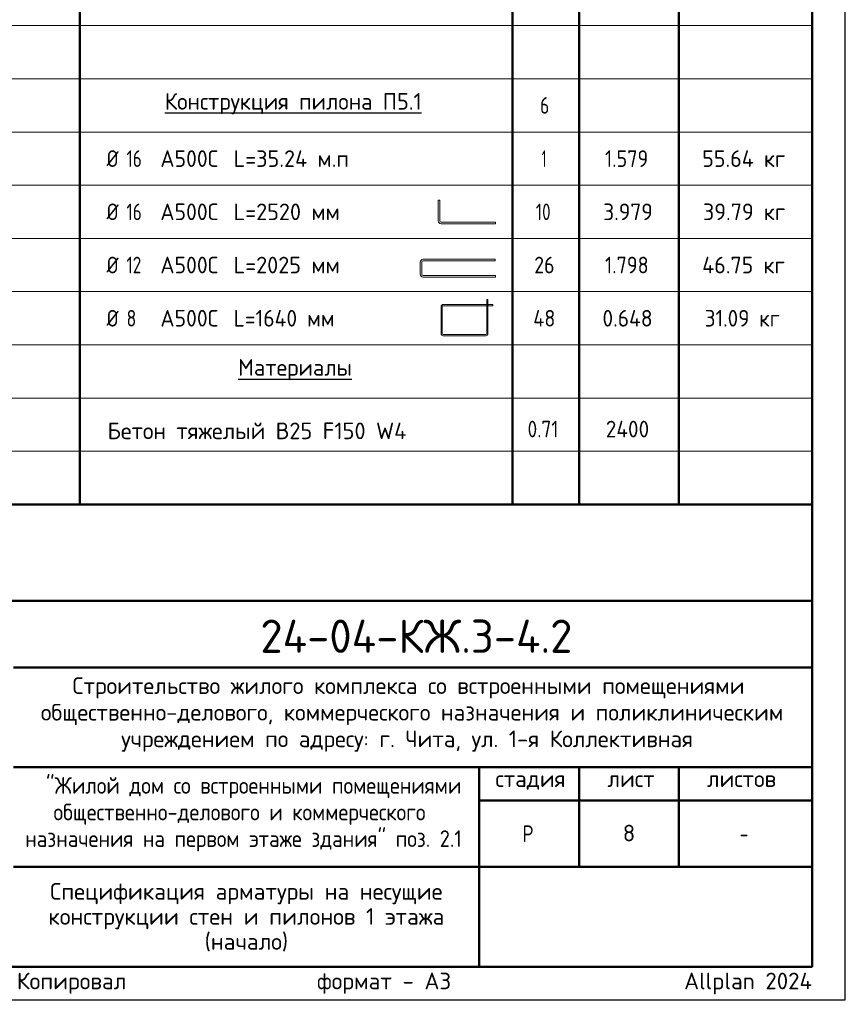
# Model space of a CAD drawing. Header units: millimetres. Extents: x 0 to 42000, y -65 to 29700.
# Tile 3 of 4: x 29594 to 42000, y -65 to 14739. Entities that reach past the tile are written whole.
import ezdxf

# ---------------------------------------------------------------- set-up
doc = ezdxf.new("R2010")
doc.units = ezdxf.units.MM
doc.layers.add('Standard', color=7, linetype='Continuous', lineweight=25)
doc.layers.add('Надписи', color=7, linetype='Continuous', lineweight=25)
doc.styles.add('ISOCPEUR', font='txt')

msp = doc.modelspace()

# ---------------------------------------------------------------- linework, layer by layer
at = {"layer": 'Standard', "color": 7, "linetype": 'Continuous', "lineweight": 50, "transparency": 33554687}
for p, q in [((30500, 27350), (30500, 7450)), ((37000, 27350), (37000, 7450)), ((38000, 27350), (38000, 7450)), ((39500, 27350), (39500, 7450)), ((41500, 25850), (41500, 7450)), ((23000, 7450), (41500, 7450)), ((23000, 6000), (41500, 6000)), ((29500, 5000), (41500, 5000)), ((29500, 3500), (41500, 3500)), ((36500, 2000), (36500, 3500)), ((38000, 2000), (38000, 3500)), ((39500, 2000), (39500, 3500)), ((36500, 3000), (41500, 3000)), ((29500, 2000), (41500, 2000)), ((36500, 500), (36500, 2000)), ((36500, 500), (36500, 2000))]:
    msp.add_line(p, q, dxfattribs=at)
at = {"layer": 'Standard', "color": 7, "linetype": 'Continuous', "lineweight": 13, "transparency": 33554687}
for p, q in [((41500, 14650), (23000, 14650)), ((41500, 13850), (23000, 13850)), ((41500, 13050), (23000, 13050)), ((41500, 12250), (23000, 12250)), ((35882, 12023), (35882, 11714)), ((35906, 12023), (35882, 12023)), ((35906, 12023), (35906, 11714)), ((41500, 11450), (23000, 11450)), ((35612, 11093), (35612, 10914)), ((35636, 11093), (35636, 10914)), ((41500, 10650), (23000, 10650)), ((35926, 10021), (35926, 10424)), ((35944, 10021), (35944, 10424)), ((35959, 10457), (36612, 10457)), ((35959, 10439), (36612, 10439)), ((35959, 10006), (36597, 10006)), ((35959, 9988), (36597, 9988)), ((41500, 9850), (23000, 9850)), ((41500, 9050), (23000, 9050)), ((41500, 8250), (23000, 8250)), ((30500, 7450), (23000, 7450)), ((41500, 7450), (37000, 7450))]:
    msp.add_line(p, q, dxfattribs=at)
at = {"layer": 'Standard', "color": 7, "linetype": 'Continuous', "lineweight": 25, "transparency": 33554687}
for p, q in [((41500, 500), (41500, 6000)), ((23000, 500), (41500, 500)), ((23000, 500), (41500, 500)), ((23000, 500), (41500, 500))]:
    msp.add_line(p, q, dxfattribs=at)
msp.add_lwpolyline([(0, 0), (42000, 0), (42000, 29700), (0, 29700), (0, 0)], close=True, dxfattribs=at)
at = {"layer": 'Standard', "color": 7, "linetype": 'Continuous', "lineweight": 50, "transparency": 33554687}
msp.add_lwpolyline([(2000, 29200), (41500, 29200), (41500, 500), (2000, 500), (2000, 29200)], close=True, dxfattribs=at)
at = {"layer": 'Standard', "color": 7, "linetype": 'Continuous', "lineweight": 25, "transparency": 33554687}
for points in [[(41500, 29200), (2000, 29200), (2000, 500), (41500, 500), (41500, 29200)], [(41500, 6000), (23000, 6000), (23000, 500), (41500, 500), (41500, 6000)]]:
    msp.add_lwpolyline(points, dxfattribs=at)
at = {"layer": 'Standard', "color": 7, "linetype": 'Continuous', "lineweight": 13, "transparency": 33554687}
for points in [[(35926, 11694), (36744, 11694), (36744, 11670), (35926, 11670)], [(35656, 11137), (36740, 11137), (36740, 11113), (35656, 11113)], [(35656, 10894), (36744, 10894), (36744, 10870), (35656, 10870)], [(36612, 10021), (36612, 10532), (36630, 10532), (36630, 10021)], [(36630, 10457), (36705, 10457), (36705, 10439), (36630, 10439)]]:
    msp.add_lwpolyline(points, dxfattribs=at)
for centre, radius, start, end in [((35926, 11714), 44, 180, 270), ((35926, 11714), 20, 180, 270), ((35656, 11093), 44, 90, 180), ((35656, 11093), 20, 90, 180), ((35656, 10914), 44, 180, 270), ((35656, 10914), 20, 180, 270), ((35959, 10424), 33, 90, 180), ((35959, 10424), 15, 90, 180), ((35959, 10021), 33, 180, 270), ((35959, 10021), 15, 180, 270), ((36597, 10021), 15, 270, 0), ((36597, 10021), 33, 270, 0)]:
    msp.add_arc(centre, radius, start, end, dxfattribs=at)

# ---------------------------------------------------------------- texts
at = {"layer": 'Standard', "color": 7, "linetype": 'Continuous', "lineweight": 25, "transparency": 33554687, "char_height": 250, "attachment_point": 7, "style": 'ISOCPEUR'}
for s, insert, width in [('\\W0.97;{\\LКонструкция пилона П5.1}', (31775, 13318), 4069.67), ('\\W0.78;6', (37412, 13325), 272.01), ('\\W0.83;Ø', (30900, 12525), 354.17), ('\\W0.75;16', (31199, 12525), 393.57), ('\\W0.95;А500С', (31707, 12525), 1042.91), ('\\W0.97;L=35.24 м.п', (32808, 12525), 1870.29), ('\\W0.56;1', (37438, 12525), 194.43), ('\\W0.88;1.579', (38388, 12525), 834.26), ('\\W0.96;55.64 кг', (39850, 12525), 1419.46), ('\\W0.83;Ø', (30900, 11725), 354.17), ('\\W0.75;16', (31199, 11725), 393.57), ('\\W0.95;А500С', (31707, 11725), 1042.91), ('\\W0.97;L=2520 мм', (32808, 11725), 1720.16), ('\\W0.75;10', (37350, 11725), 393.56), ('\\W0.94;3.979', (38362, 11725), 891.69), ('\\W0.96;39.79 кг', (39862, 11725), 1394.32), ('\\W0.83;Ø', (30900, 10925), 354.17), ('\\W0.75;12', (31199, 10925), 393.57), ('\\W0.95;А500С', (31707, 10925), 1042.91), ('\\W0.97;L=2025 мм', (32808, 10925), 1720.16), ('\\W0.87;26', (37325, 10925), 459.01), ('\\W0.88;1.798', (38388, 10925), 834.26), ('\\W0.96;46.75 кг', (39850, 10925), 1419.46), ('\\W0.83;Ø', (30900, 10125), 354.17), ('\\W0.78;8', (31199, 10125), 272.01), ('\\W0.95;А500С', (31707, 10125), 1042.91), ('\\W0.94;L=1640 мм', (32808, 10125), 1691.7), ('\\W0.88;48', (37312, 10125), 484.99), ('\\W0.94;0.648', (38350, 10125), 916.95), ('\\W0.92;31.09 кг', (39888, 10125), 1339.75), ('\\W0.97;{\\LМатериалы}', (32875, 9318), 1870.54), ('\\W0.98;Бетон тяжелый В25 F150 W4', (30914, 8432), 4695.08), ('\\W0.85;0.71', (37225, 8459), 655.33), ('\\W0.93;2400', (38401, 8459), 841.35), ('\\W0.99;Строительство жилого комплекса со встроенными помещениями', (30388, 4533), 10343.94), ('\\W0.99;общественно-делового, коммерческого назначения и поликлиническим', (29912, 4133), 11292.27), ('\\W0.99;учреждением по адресу: г. Чита, ул. 1-я Коллективная', (31119, 3733), 8881.18), ('\\W0.90;"Жилой дом со встроенными помещениями', (29989, 3033), 6132.5), ('\\W0.90;общественно-делового и коммерческого', (30102, 2633), 5904.56), ('\\W0.99;стадия    лист     листов', (36743, 3162), 4372.59), ('\\W0.90;назначения на первом этаже здания" поз. 2.1', (29676, 2233), 6756.08), ('\\W0.80;Р', (37150, 2375), 299.85), ('\\W0.78;-', (40412, 2375), 271.99)]:
    msp.add_mtext(s, dxfattribs=dict(at, insert=insert, width=width))
at = {"layer": 'Standard', "color": 7, "linetype": 'Continuous', "lineweight": 50, "transparency": 33554687, "insert": (33210, 5218), "char_height": 500, "width": 5091.74, "attachment_point": 7, "style": 'ISOCPEUR'}
msp.add_mtext('\\W0.98;24-04-КЖ.3-4.2', dxfattribs=at)
at = {"layer": 'Standard', "color": 7, "linetype": 'Continuous', "lineweight": 25, "transparency": 33554687, "insert": (33000, 1758), "char_height": 250, "width": 6091.88, "attachment_point": 2, "line_spacing_factor": 0.903614}
msp.add_mtext('\\A1;{\\fISOCPEUR|i0|b0;\\H250.000000;\\W1.000000;\\C7;Спецификация арматуры на несущие}\\P{\\fISOCPEUR|i0|b0;\\H250.000000;\\W1.000000;\\C7;конструкции стен и пилонов 1 этажа}\\P{\\fISOCPEUR|i0|b0;\\H250.000000;\\W1.000000;\\C7;(начало)}\\P', dxfattribs=at)
at = {"layer": 'Standard', "color": 8, "linetype": 'Continuous', "lineweight": 13, "transparency": 33554687, "insert": (41500, 248), "char_height": 250, "width": 11749.46, "attachment_point": 6, "style": 'ISOCPEUR'}
msp.add_mtext('\\A1;{\\fISOCPEUR|i0|b0;\\H250.000000;\\W1.000000;\\C8;Копировал                  формат - А3                      Allplan 2024}\\P', dxfattribs=at)
at = {"layer": 'Надписи', "color": 7, "linetype": 'Continuous', "lineweight": 13, "transparency": 33554687, "insert": (38750, 2510), "char_height": 250, "width": 272.22, "attachment_point": 5, "style": 'ISOCPEUR'}
msp.add_mtext('\\A1;{\\fISOCPEUR|i0|b0;\\H250.000000;\\W1.000000;\\C7;8}\\P', dxfattribs=at)

doc.saveas('drawing.dxf')
